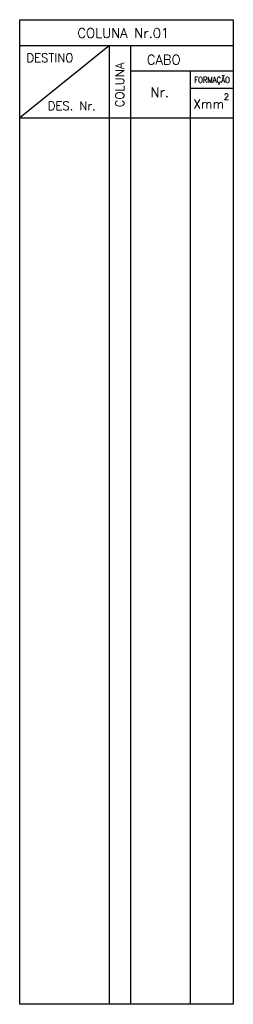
# Model space of a CAD drawing. Extents: x 98 to 148, y 28 to 259.
import ezdxf
from ezdxf.enums import TextEntityAlignment as Align

# ---------------------------------------------------------------- set-up
doc = ezdxf.new("R2010")
doc.units = 0
doc.header["$MEASUREMENT"] = 0
doc.layers.get('0').update_dxf_attribs({"linetype": 'CONTINUOUS'})
doc.styles.add('ROMANS', font='romans')

msp = doc.modelspace()

# ---------------------------------------------------------------- linework, layer by layer
at = {"color": 6}
for p, q in [((97.5, 28.07), (97.5, 258.57)), ((97.5, 258.57), (147.5, 258.57)), ((147.5, 258.57), (147.5, 28.07)), ((118.5, 252.57), (97.5, 235.57)), ((97.5, 252.57), (147.5, 252.57)), ((118.5, 28.07), (118.5, 252.57)), ((123.5, 28.07), (123.5, 252.57)), ((123.5, 246.57), (147.5, 246.57)), ((137.5, 28.07), (137.5, 246.57)), ((137.5, 242.57), (147.5, 242.57)), ((97.5, 235.57), (147.5, 235.57)), ((147.5, 28.07), (97.5, 28.07))]:
    msp.add_line(p, q, dxfattribs=at)

# ---------------------------------------------------------------- texts
at = {"color": 7, "style": 'ROMANS'}
for s, height, p in [('COLUNA Nr.01', 2.25, (111, 254.32)), ('DESTINO', 2, (99.08, 248.64)), ('CABO', 2.25, (127.25, 248.07)), ('Nr.', 2.25, (128.12, 240.47)), ('Xmm', 2.1, (138.13, 237.82)), ('2', 1.5, (145.25, 239.8)), ('DES. Nr.', 2, (104.07, 237.4))]:
    msp.add_text(s, height=height, dxfattribs=at).set_placement(p)
msp.add_text('COLUNA', height=2, rotation=90, dxfattribs=at).set_placement((121.93, 238.07))
at = {"color": 7, "style": 'ROMANS', "width": 0.85}
msp.add_text('FORMAÇÃO', height=1.4, dxfattribs=at).set_placement((142.52, 243.79), align=Align.CENTER)

doc.saveas('drawing.dxf')
